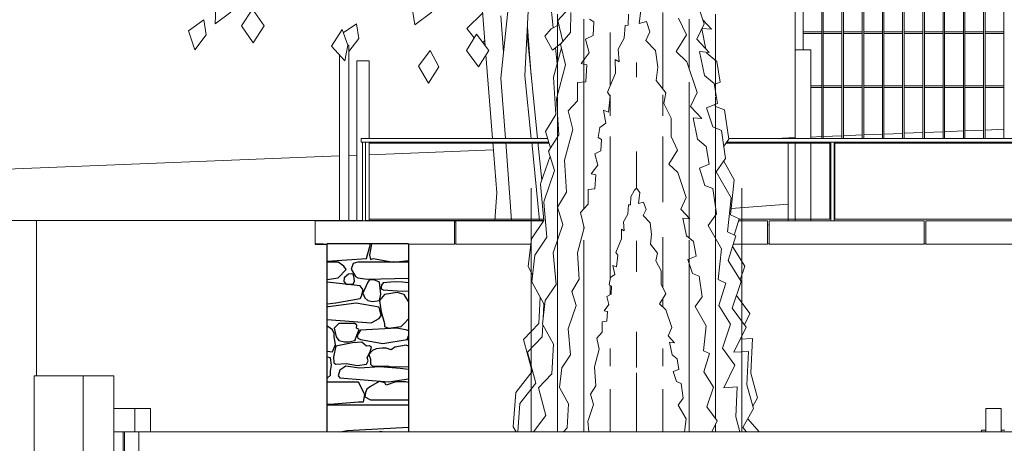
# Model space of a CAD drawing. Extents: x 169645 to 508157, y -5167 to 165945.
# Tile 58 of 130: x 173740 to 180090, y 148237 to 150967. Entities that reach past the tile are written whole.
import ezdxf

# ---------------------------------------------------------------- set-up
doc = ezdxf.new("R2010")
doc.units = 0
doc.header["$MEASUREMENT"] = 0
for name, color, linetype in [('Brise Soleil', 7, 'Continuous'), ('Environnement', 7, 'Continuous'), ('Gardes corps', 7, 'Continuous'), ('Maillage', 7, 'Continuous'), ('Murs  Pierre', 7, 'Continuous'), ('Murs Périphériques', 7, 'Continuous'), ('Plomberie Sanitaire', 7, 'Continuous'), ('Poteaux', 7, 'Continuous'), ('Toiture Terrasse', 7, 'Continuous'), ('Végétation', 7, 'Continuous')]:
    doc.layers.add(name, color=color, linetype=linetype)

msp = doc.modelspace()

# ---------------------------------------------------------------- linework, layer by layer
at = {"layer": 'Brise Soleil', "linetype": 'Continuous', "lineweight": 20}
for p, q in [((174348.4, 148462.3), (174483.1, 148462.3)), ((174483.1, 148462.3), (174483.1, 148312.3)), ((174583, 148462.3), (174483.1, 148462.3)), ((174583, 148462.3), (174583, 148312.3)), ((179969.5, 148462.3), (180069.5, 148462.3)), ((179969.5, 148312.3), (179969.5, 148462.3)), ((180069.5, 148312.3), (180069.5, 148462.3)), ((174483.1, 148312.3), (174348.4, 148312.3)), ((174407.6, 148162.3), (174407.6, 148312.3)), ((174415.7, 148162.3), (174415.7, 148312.3)), ((174483.3, 148312.3), (174483.1, 148312.3)), ((174483.3, 148312.3), (174507.8, 148312.3)), ((174507.8, 148312.3), (179969.5, 148312.3)), ((174507.8, 148162.3), (174507.8, 148312.3)), ((179969.5, 148312.3), (180069.5, 148312.3)), ((180069.5, 148312.3), (181565, 148312.3))]:
    msp.add_line(p, q, dxfattribs=at)
at = {"layer": 'Environnement', "linetype": 'Continuous', "lineweight": 20}
for p, q in [((175856, 150802.4), (175861.8, 150802.4)), ((175861.8, 149672.4), (175861.8, 150802.4)), ((175801.8, 149672.4), (175801.8, 150739.3)), ((178741.7, 150772.4), (178841.7, 150772.4)), ((178741.7, 150202.4), (178741.7, 150772.4)), ((178841.7, 150202.4), (178841.7, 150772.4)), ((175950.5, 150177.3), (175970.5, 150177.3)), ((175950.5, 150172.4), (175950.5, 150177.3)), ((175950.5, 149682.4), (175950.5, 150172.4)), ((175970.5, 150172.4), (175970.5, 150177.3)), ((175970.5, 149682.4), (175970.5, 150172.4)), ((178741.7, 149671.1), (178741.7, 150177.4)), ((178841.7, 149671.1), (178841.7, 150177.4)), ((178972, 150177.3), (178992, 150177.3)), ((178972, 149671.1), (178972, 150177.3)), ((178992, 149671.1), (178992, 150177.3)), ((175950.5, 149671.1), (175950.5, 149682.4)), ((175970.5, 149671.1), (175970.5, 149682.4))]:
    msp.add_line(p, q, dxfattribs=at)
at = {"layer": 'Gardes corps', "linetype": 'Continuous', "lineweight": 20}
for p, q in [((175993.7, 150172.4), (177154, 150172.4)), ((178965.1, 150172.4), (178294.2, 150172.4)), ((178965.1, 149682.4), (178965.1, 150172.4)), ((180518.6, 150172.4), (178997.2, 150172.4)), ((178997.2, 150172.4), (178997.2, 149682.4)), ((177119.5, 149682.4), (175993.7, 149682.4)), ((178380.5, 149682.4), (178965.1, 149682.4)), ((178997.2, 149682.4), (180518.6, 149682.4))]:
    msp.add_line(p, q, dxfattribs=at)
at = {"layer": 'Maillage', "linetype": 'Continuous', "lineweight": 20}
for p, q in [((179173.1, 150224.6), (179052.7, 150219.7)), ((179303.6, 150229.8), (179183.1, 150225)), ((179434, 150235), (179313.6, 150230.2)), ((179564.5, 150240.2), (179444, 150235.4)), ((179694.9, 150245.4), (179574.5, 150240.6)), ((179825.4, 150250.6), (179704.9, 150245.8)), ((179955.8, 150255.9), (179835.4, 150251)), ((180086.3, 150261.1), (179965.8, 150256.3)), ((178741.7, 150207.3), (178618.3, 150202.4)), ((178912.2, 150214.1), (178841.7, 150211.3)), ((179042.7, 150219.3), (178922.2, 150214.5)), ((175913.7, 150094.2), (175861.8, 150092.2)), ((176795.1, 150129.5), (175993.7, 150097.4)), ((175801.8, 150089.8), (172865.9, 149972.4)), ((178696.1, 149778.7), (178328.9, 149750.6)), ((178563.6, 149643.9), (178573.6, 149644.4))]:
    msp.add_line(p, q, dxfattribs=at)
at = {"layer": 'Murs  Pierre'}
for p, q in [((176247.2, 149522.4), (175723.6, 149522.4)), ((175723.6, 148312.3), (175723.6, 149522.4)), ((175999.5, 149513.9), (175995.2, 149522.4)), ((176008.1, 149522.4), (175995.7, 149449.3)), ((176247.2, 149522.4), (176247.2, 148312.3)), ((175977.2, 149428.2), (175999.5, 149513.9)), ((175723.6, 149411.1), (175977.2, 149428.2)), ((175794.2, 149403.8), (175723.6, 149403.8)), ((175830.2, 149378.6), (175794.2, 149403.8)), ((175891.1, 149397.1), (175878.4, 149359.2)), ((175921, 149403.8), (175891.1, 149397.1)), ((176247.2, 149403.8), (175921, 149403.8)), ((175995.7, 149449.3), (176002.9, 149421.8)), ((176002.9, 149421.8), (176018.7, 149428.2)), ((176018.7, 149428.2), (176151.2, 149405.8)), ((176151.2, 149405.8), (176247.2, 149416.1)), ((175794.2, 149304.7), (175845.1, 149358.4)), ((175845.1, 149358.4), (175830.2, 149378.6)), ((175878.4, 149359.2), (175904.8, 149313.3)), ((175723.6, 149292.5), (175794.2, 149304.7)), ((175935.6, 149252.7), (175723.6, 149275.7)), ((175833.8, 149304.7), (175830.1, 149280.1)), ((175830.1, 149280.1), (175844.8, 149263.9)), ((175859.8, 149327.3), (175833.8, 149304.7)), ((175878.3, 149328.9), (175859.8, 149327.3)), ((175891.5, 149327.3), (175878.3, 149328.9)), ((175897.3, 149302.2), (175891.5, 149327.3)), ((175891.5, 149261.9), (175898.5, 149282.6)), ((175898.5, 149282.6), (175897.3, 149302.2)), ((175904.8, 149313.3), (175921, 149302.8)), ((175921, 149302.8), (175980.1, 149295.6)), ((175985.1, 149276.4), (175953.6, 149205.8)), ((175980.1, 149295.6), (176247.2, 149301.1)), ((175994.7, 149288.1), (175985.1, 149276.4)), ((176024.8, 149291.7), (175994.7, 149288.1)), ((176046.1, 149281.6), (176024.8, 149291.7)), ((176059.7, 149276.4), (176046.1, 149281.6)), ((176069.9, 149198.5), (176059.7, 149276.4)), ((176083.7, 149270.6), (176072.6, 149256)), ((176131, 149276.8), (176083.7, 149270.6)), ((176168.5, 149277), (176131, 149276.8)), ((176209.4, 149276.7), (176168.5, 149277)), ((176247.2, 149272.4), (176209.4, 149276.7)), ((175844.8, 149263.9), (175859.8, 149261.9)), ((175859.8, 149261.9), (175891.5, 149261.9)), ((175954.9, 149225.8), (175935.6, 149252.7)), ((175945.6, 149185.8), (175954.9, 149225.8)), ((175953.6, 149205.8), (175965.3, 149175.2)), ((176072.2, 149242.1), (176070.4, 149232.2)), ((176070.4, 149232.2), (176083.7, 149227.3)), ((176072.6, 149256), (176072.2, 149242.1)), ((176083.7, 149227.3), (176206.7, 149218.3)), ((176174.8, 149209.1), (176093.3, 149197.2)), ((176219.4, 149197.2), (176174.8, 149209.1)), ((176206.7, 149218.3), (176246.1, 149219.9)), ((176246.1, 149219.9), (176247.2, 149220.3)), ((175723.6, 149137.1), (175778.7, 149141.7)), ((175778.7, 149141.7), (175935.6, 149170.8)), ((175935.6, 149170.8), (175945.6, 149185.8)), ((175965.3, 149175.2), (175985.1, 149156.9)), ((175985.1, 149156.9), (176014.4, 149150.5)), ((176014.4, 149150.5), (176059.7, 149156.9)), ((176059.7, 149156.9), (176069.9, 149198.5)), ((176093.3, 149197.2), (176059.7, 149156.9)), ((176059.7, 149156.9), (176070.8, 149084.4)), ((176247.2, 149151.6), (176219.4, 149197.2)), ((176237.4, 149165.4), (176247.2, 149154.6)), ((175730.7, 149117.3), (175723.6, 149117)), ((175910.5, 149140.4), (175730.7, 149117.3)), ((176057.7, 149114), (175910.5, 149140.4)), ((176072.2, 149060.7), (176057.7, 149114)), ((176070.8, 149084.4), (176093.3, 149008.4)), ((175723.6, 149035.4), (176006.7, 149014.3)), ((176006.7, 149014.3), (176057.7, 149041.4)), ((176057.7, 149041.4), (176072.2, 149060.7)), ((176219.4, 149008.4), (176247.2, 149039.9)), ((175727, 148989.3), (175723.6, 148989.3)), ((175758, 148969.5), (175727, 148989.3)), ((175767.5, 148946), (175758, 148969.5)), ((175798.3, 149009.1), (175769.1, 148979.1)), ((175769.1, 148979.1), (175780.8, 148923.6)), ((175900.6, 149009.1), (175798.3, 149009.1)), ((175914.5, 148999.4), (175900.6, 149009.1)), ((175900.6, 148900.8), (175929.4, 148969.7)), ((175911.3, 148980.2), (175914.5, 148999.4)), ((175929.4, 148969.7), (175911.3, 148980.2)), ((175938.2, 148966.2), (175917.1, 148931.6)), ((176171.3, 148978.8), (175938.2, 148966.2)), ((176093.3, 149008.4), (176092.7, 148989.6)), ((176092.7, 148989.6), (176119.2, 148979.4)), ((176119.2, 148979.4), (176199.6, 148990.5)), ((176238.5, 148966.2), (176171.3, 148978.8)), ((176199.6, 148990.5), (176219.4, 149008.4)), ((176247.2, 148961.8), (176238.5, 148966.2)), ((175769.1, 148924.4), (175767.5, 148946)), ((175777.1, 148874.8), (175769.1, 148924.4)), ((175780.8, 148923.6), (175798.3, 148900.8)), ((175798.3, 148900.8), (175834, 148892.1)), ((175834, 148892.1), (175861.8, 148890.4)), ((175861.8, 148890.4), (175900.6, 148900.8)), ((175947.2, 148888.9), (175885.9, 148885.3)), ((175917.1, 148931.6), (175920.5, 148915.8)), ((175920.5, 148915.8), (175938.2, 148905.5)), ((175938.2, 148905.5), (176082.6, 148881.6)), ((175977.2, 148863.2), (175947.2, 148888.9)), ((176082.6, 148881.6), (176238.5, 148905.5)), ((176238.5, 148905.5), (176247.2, 148930.6)), ((176247.2, 148921.3), (176243.7, 148912.1)), ((176243.7, 148912.1), (176247.2, 148897.6)), ((175723.6, 148830.2), (175758, 148826.2)), ((175758, 148826.2), (175777.1, 148874.8)), ((175779.8, 148863.2), (175763.9, 148794.7)), ((175885.9, 148885.3), (175779.8, 148863.2)), ((175996.6, 148865.2), (175977.2, 148863.2)), ((175981.7, 148789.9), (175999.8, 148826.5)), ((176014.8, 148834.8), (175992.3, 148810.3)), ((176008.9, 148856.3), (175996.6, 148865.2)), ((175999.8, 148826.5), (176008.9, 148856.3)), ((176039.3, 148847), (176014.8, 148834.8)), ((176078.6, 148850), (176039.3, 148847)), ((176104.2, 148850.9), (176078.6, 148850)), ((176135.5, 148839.7), (176104.2, 148850.9)), ((176159.6, 148857.7), (176135.5, 148839.7)), ((176231.8, 148869.2), (176159.6, 148857.7)), ((176247.2, 148864.1), (176231.8, 148869.2)), ((175745.5, 148788), (175723.6, 148793.4)), ((175750.2, 148740.1), (175745.5, 148788)), ((175763.9, 148794.7), (175765.6, 148756.7)), ((175977.2, 148748.4), (175987.9, 148767.9)), ((175987.9, 148767.9), (175981.7, 148789.9)), ((175992.3, 148810.3), (176002.9, 148780.1)), ((176002.9, 148780.1), (176001.5, 148747.5)), ((175743.6, 148677.1), (175745.5, 148701.5)), ((175745.5, 148701.5), (175750.2, 148740.1)), ((175765.6, 148756.7), (175779.8, 148748.4)), ((175779.8, 148748.4), (175846.3, 148750.7)), ((175804.9, 148708.7), (175794.2, 148671.1)), ((175843.9, 148735.4), (175804.9, 148708.7)), ((175930.8, 148722.3), (175843.9, 148735.4)), ((175846.3, 148750.7), (175918.4, 148738)), ((175918.4, 148738), (175977.2, 148748.4)), ((176063.2, 148729.6), (175930.8, 148722.3)), ((176001.5, 148747.5), (176014.8, 148734.5)), ((176014.8, 148734.5), (176110.9, 148737.5)), ((176194.4, 148719.7), (176063.2, 148729.6)), ((176110.9, 148737.5), (176140.7, 148729.3)), ((176140.7, 148729.3), (176247.2, 148732.1)), ((176247.2, 148713.8), (176194.4, 148719.7)), ((175723.6, 148657.4), (175743.6, 148677.1)), ((175794.2, 148671.1), (175804.9, 148659.9)), ((175804.9, 148659.9), (176119.7, 148634.1)), ((176058.5, 148634.7), (176003.6, 148603.8)), ((176094.5, 148627.9), (176058.5, 148634.7)), ((176166.7, 148633.6), (176103.7, 148612.1)), ((176119.7, 148634.1), (176247.2, 148653.3)), ((176230.8, 148633.3), (176166.7, 148633.6)), ((176247.2, 148629.8), (176230.8, 148633.3)), ((175925, 148632.2), (175723.6, 148632.2)), ((175965.1, 148552.8), (175925, 148632.2)), ((175979.2, 148587.2), (175970.9, 148565.4)), ((176003.6, 148603.8), (175979.2, 148587.2)), ((176103.7, 148612.1), (176094.5, 148627.9)), ((175956.8, 148504.2), (175965.1, 148552.8)), ((175970.9, 148565.4), (175965.7, 148536.5)), ((175965.7, 148536.5), (176003.6, 148517.3)), ((176003.6, 148517.3), (176247.2, 148517.3)), ((175723.6, 148490), (175742.4, 148488.7)), ((176247.2, 148483.7), (175723.6, 148483.7)), ((175742.4, 148488.7), (175925, 148504.1)), ((175925, 148504.1), (175956.8, 148504.2)), ((175809.6, 148312.3), (175851.3, 148320.8)), ((175851.3, 148320.8), (176247.2, 148341.4)), ((176068.9, 148313.4), (176060.3, 148312.3)), ((176078, 148312.3), (176068.9, 148313.4))]:
    msp.add_line(p, q, dxfattribs=at)
for p in [(175891.5, 149261.9), (175900.6, 148900.8)]:
    msp.add_point(p, dxfattribs=at)
at = {"layer": 'Murs Périphériques', "linetype": 'Continuous', "lineweight": 20}
for p, q in [((177144.8, 150202.4), (175943, 150202.4)), ((175943, 150177.4), (175943, 150202.4)), ((177152.4, 150177.4), (175943, 150177.4)), ((182037.8, 150177.4), (178297.8, 150177.4)), ((182037.8, 150202.4), (178311.9, 150202.4)), ((178696.1, 150177.4), (178696.1, 149671.1)), ((173847.8, 149672.4), (173648.1, 149672.4)), ((173847.8, 149672.4), (173847.8, 148672.4)), ((173847.8, 149672.4), (175723.6, 149672.4)), ((175723.6, 149672.4), (175913.7, 149672.4)), ((175723.6, 149672.4), (175723.6, 149671.1)), ((175993.7, 149672.4), (177119.4, 149672.4)), ((176543.6, 149522.4), (176553.6, 149522.4)), ((178563.6, 149522.4), (178573.6, 149522.4)), ((179573.6, 149522.4), (179583.6, 149522.4)), ((173832.8, 145042), (173832.8, 148672.4)), ((173832.8, 148672.4), (174148.8, 148672.4)), ((174148.8, 148672.4), (174148.8, 144972.4)), ((174348.4, 148672.4), (174148.8, 148672.4)), ((174348.4, 148672.4), (174348.4, 146752.4))]:
    msp.add_line(p, q, dxfattribs=at)
at = {"layer": 'Plomberie Sanitaire', "linetype": 'Continuous', "lineweight": 20}
for p, q in [((178791.7, 151922.4), (178791.7, 150772.4)), ((179173.1, 150202.4), (179173.1, 151922.4)), ((179183.1, 151922.4), (179183.1, 150202.4)), ((179303.6, 150202.4), (179303.6, 151922.4)), ((179313.6, 151922.4), (179313.6, 150202.4)), ((179434, 150202.4), (179434, 151922.4)), ((179444, 151922.4), (179444, 150202.4)), ((179564.5, 150202.4), (179564.5, 151922.4)), ((179574.5, 151922.4), (179574.5, 150202.4)), ((179694.9, 150202.4), (179694.9, 151922.4)), ((179704.9, 151922.4), (179704.9, 150202.4)), ((179825.4, 150202.4), (179825.4, 151922.4)), ((179835.4, 151922.4), (179835.4, 150202.4)), ((180086.3, 150202.4), (180086.3, 151922.4)), ((179955.8, 150202.4), (179955.8, 151824.9)), ((179965.8, 151813.3), (179965.8, 150202.4)), ((178741.7, 150772.4), (178741.7, 151743.4)), ((178912.2, 150202.4), (178912.2, 151726.6)), ((178922.2, 151719.5), (178922.2, 150202.4)), ((179042.7, 150202.4), (179042.7, 151709.2)), ((179052.7, 151702.1), (179052.7, 150202.4)), ((178154.3, 150941.5), (178079, 151162.1)), ((177208.1, 151003.7), (177208.1, 150932.4)), ((177278.3, 151037.9), (177210.4, 150961.6)), ((177294.8, 151014.2), (177293.1, 150884)), ((177665.6, 151003.7), (177663.1, 150932.4)), ((177735.2, 150942.7), (177747.1, 151045)), ((177888.1, 151014.2), (177888.1, 150884)), ((178228.1, 151003.7), (178228.1, 150932.4)), ((177208.1, 150932.4), (177208.1, 150930.9)), ((177208.1, 150930.9), (177208.1, 150848.4)), ((177210.4, 150961.6), (177242.7, 150827.3)), ((177378.1, 150971.3), (177378.1, 150954)), ((177378.1, 150954), (177378.1, 150865.3)), ((177415.6, 150971.3), (177442.4, 150954)), ((177442.4, 150954), (177438.1, 150865.3)), ((177645.6, 150930.9), (177639.3, 150848.4)), ((177663.1, 150932.4), (177645.6, 150930.9)), ((177782.3, 150955.3), (177735.2, 150942.7)), ((177804.4, 150888.5), (177782.3, 150955.3)), ((178041.3, 150870.2), (177989.6, 150977.2)), ((178058.1, 150971.3), (178058.1, 150954)), ((178058.1, 150954), (178058.1, 150865.3)), ((178106, 150841.9), (178154.3, 150941.5)), ((178202.5, 150905.8), (178145.9, 150966.2)), ((178228.1, 150932.4), (178228.1, 150930.9)), ((178228.1, 150930.9), (178228.1, 150848.4)), ((177293.1, 150884), (177227.5, 150810.2)), ((177378.1, 150865.3), (177378.1, 150842.1)), ((177438.1, 150865.3), (177389.6, 150842.1)), ((177548.1, 150884), (177548.1, 150810.2)), ((177778.3, 150834), (177804.4, 150888.5)), ((177888.1, 150884), (177888.1, 150810.2)), ((177973.5, 150761.6), (178041.3, 150870.2)), ((178058.1, 150865.3), (178058.1, 150842.1)), ((178165.4, 150778.5), (178138.6, 150909.2)), ((178139.7, 150911.5), (178202.5, 150905.8)), ((178791.7, 150888.4), (178912.2, 150888.4)), ((178912.2, 150878.4), (178791.7, 150878.4)), ((178922.2, 150888.4), (179042.7, 150888.4)), ((179042.7, 150878.4), (178922.2, 150878.4)), ((179052.7, 150888.4), (179173.1, 150888.4)), ((179173.1, 150878.4), (179052.7, 150878.4)), ((179183.1, 150888.4), (179303.6, 150888.4)), ((179303.6, 150878.4), (179183.1, 150878.4)), ((179313.6, 150888.4), (179434, 150888.4)), ((179434, 150878.4), (179313.6, 150878.4)), ((179444, 150888.4), (179564.5, 150888.4)), ((179564.5, 150878.4), (179444, 150878.4)), ((179574.5, 150888.4), (179694.9, 150888.4)), ((179694.9, 150878.4), (179574.5, 150878.4)), ((179704.9, 150888.4), (179825.4, 150888.4)), ((179825.4, 150878.4), (179704.9, 150878.4)), ((179835.4, 150888.4), (179955.8, 150888.4)), ((179955.8, 150878.4), (179835.4, 150878.4)), ((179965.8, 150888.4), (180086.3, 150888.4)), ((180086.3, 150878.4), (179965.8, 150878.4)), ((177208.1, 150848.4), (177208.1, 150778)), ((177227.5, 150810.2), (177259.4, 150677.2)), ((177378.1, 150842.1), (177378.1, 150753)), ((177389.6, 150842.1), (177412.2, 150753)), ((177548.1, 150810.2), (177548.1, 150677.2)), ((177639.3, 150848.4), (177598.8, 150778)), ((177840.1, 150768.3), (177778.3, 150834)), ((177888.1, 150810.2), (177888.1, 150677.2)), ((178058.1, 150842.1), (178058.1, 150753)), ((178186.2, 150756.3), (178106, 150841.9)), ((178228.1, 150848.4), (178228.1, 150778)), ((177233.4, 150785.7), (177183.4, 150596.6)), ((177208.1, 150778), (177208.1, 150712)), ((177412.2, 150753), (177360.1, 150684.4)), ((177378.1, 150753), (177378.1, 150684.4)), ((177598.8, 150778), (177605.6, 150695.9)), ((177854.4, 150661.9), (177840.1, 150768.3)), ((178042.2, 150695.3), (177973.5, 150761.6)), ((178058.1, 150753), (178058.1, 150684.4)), ((178155.5, 150608), (178124, 150761.9)), ((178124, 150761.9), (178186.2, 150756.3)), ((178170.7, 150752.4), (178169.6, 150757.8)), ((178236.1, 150698.6), (178170.7, 150752.4)), ((178228.1, 150778), (178228.1, 150712)), ((175913.7, 150702.4), (175913.7, 149672.4)), ((175993.7, 150702.4), (175913.7, 150702.4)), ((175993.7, 150702.4), (175993.7, 150202.4)), ((177259.4, 150677.2), (177201.4, 150457.5)), ((177208.1, 150712), (177208.1, 150623.2)), ((177360.1, 150684.4), (177397, 150676.1)), ((177378.1, 150684.4), (177378.1, 150676.1)), ((177378.1, 150676.1), (177378.1, 150566.8)), ((177397, 150676.1), (177390.5, 150566.8)), ((177548.1, 150677.2), (177548.1, 150543.2)), ((177605.6, 150695.9), (177580.8, 150712)), ((177580.8, 150712), (177582.6, 150623.2)), ((177718.1, 150690.9), (177718.1, 150596.6)), ((177888.1, 150677.2), (177888.1, 150520.5)), ((178109.8, 150497.2), (178042.2, 150695.3)), ((178058.1, 150684.4), (178058.1, 150676.1)), ((178058.1, 150676.1), (178058.1, 150648.6)), ((178228.1, 150712), (178228.1, 150623.2)), ((178257.7, 150565.5), (178236.1, 150698.6)), ((177208.1, 150623.2), (177208.1, 150500.6)), ((177582.6, 150623.2), (177529.8, 150500.6)), ((177844.5, 150575.9), (177854.4, 150661.9)), ((178218.7, 150556.1), (178155.5, 150608)), ((178228.1, 150623.2), (178228.1, 150500.6)), ((177183.4, 150596.6), (177198.6, 150357.3)), ((177338, 150562.5), (177336.5, 150445.5)), ((177390.5, 150566.8), (177338, 150562.5)), ((177378.1, 150566.8), (177378.1, 150562.5)), ((177378.1, 150562.5), (177378.1, 150445.5)), ((177907.5, 150495.8), (177844.5, 150575.9)), ((178058.1, 150565.8), (178058.1, 150562.5)), ((178058.1, 150562.5), (178058.1, 150445.5)), ((178239.6, 150427.4), (178218.7, 150556.1)), ((178219.6, 150550.6), (178257.7, 150565.5)), ((178841.7, 150540.4), (178912.2, 150540.4)), ((178922.2, 150540.4), (179042.7, 150540.4)), ((179052.7, 150540.4), (179173.1, 150540.4)), ((179183.1, 150540.4), (179303.6, 150540.4)), ((179313.6, 150540.4), (179434, 150540.4)), ((179444, 150540.4), (179564.5, 150540.4)), ((179574.5, 150540.4), (179694.9, 150540.4)), ((179704.9, 150540.4), (179825.4, 150540.4)), ((179835.4, 150540.4), (179955.8, 150540.4)), ((179965.8, 150540.4), (180086.3, 150540.4)), ((177208.1, 150500.6), (177208.1, 150476.4)), ((177529.8, 150500.6), (177549, 150475.5)), ((177549, 150475.5), (177536.6, 150371.4)), ((177548.1, 150483.8), (177548.1, 150457.5)), ((177888.1, 150483.8), (177888.1, 150457.5)), ((177894.2, 150426.5), (177907.5, 150495.8)), ((178066.4, 150407.8), (178109.8, 150497.2)), ((178228.1, 150500.6), (178228.1, 150476.4)), ((178912.2, 150530.4), (178841.7, 150530.4)), ((179042.7, 150530.4), (178922.2, 150530.4)), ((179173.1, 150530.4), (179052.7, 150530.4)), ((179303.6, 150530.4), (179183.1, 150530.4)), ((179434, 150530.4), (179313.6, 150530.4)), ((179564.5, 150530.4), (179444, 150530.4)), ((179694.9, 150530.4), (179574.5, 150530.4)), ((179825.4, 150530.4), (179704.9, 150530.4)), ((179955.8, 150530.4), (179835.4, 150530.4)), ((180086.3, 150530.4), (179965.8, 150530.4)), ((177201.4, 150457.5), (177216.1, 150226.2)), ((177208.1, 150470.2), (177208.1, 150384.2)), ((177336.5, 150445.5), (177277.6, 150379.3)), ((177378.1, 150445.5), (177378.1, 150379.3)), ((177548.1, 150457.5), (177548.1, 150348.6)), ((177888.1, 150457.5), (177888.1, 150348.6)), ((177941.9, 150333.2), (177894.2, 150426.5)), ((178058.1, 150445.5), (178058.1, 150379.3)), ((178169, 150400), (178239.6, 150427.4)), ((178226.6, 150409), (178222.8, 150420.9)), ((178228.1, 150470.2), (178228.1, 150384.2)), ((177198.6, 150357.3), (177130.9, 150247.8)), ((177208.1, 150384.2), (177208.1, 150301.2)), ((177277.6, 150379.3), (177306.2, 150259.9)), ((177378.1, 150379.3), (177378.1, 150259.9)), ((177536.6, 150371.4), (177504.8, 150384.2)), ((177504.8, 150384.2), (177520.6, 150301.2)), ((178058.1, 150379.3), (178058.1, 150259.9)), ((178138.4, 150330.9), (178066.4, 150407.8)), ((178209.5, 150276.2), (178169, 150400)), ((178285.1, 150386.2), (178226.6, 150409)), ((178228.1, 150384.2), (178228.1, 150301.2)), ((178312.5, 150198.1), (178285.1, 150386.2)), ((177208.1, 150301.2), (177208.1, 150272.8)), ((177520.6, 150301.2), (177482.1, 150272.8)), ((177940.5, 150213.7), (177941.9, 150333.2)), ((178110.9, 150197.8), (178082.6, 150336)), ((178082.6, 150336), (178138.4, 150330.9)), ((178228.1, 150301.2), (178228.1, 150272.8)), ((177130.9, 150247.8), (177163.5, 150141.2)), ((177216.1, 150226.2), (177150.6, 150120.4)), ((177208.1, 150272.8), (177208.1, 150208.8)), ((177306.2, 150259.9), (177254.1, 150062.6)), ((177378.1, 150259.9), (177378.1, 150062.6)), ((177482.1, 150272.8), (177470.3, 150208.8)), ((178058.1, 150259.9), (178058.1, 150062.6)), ((178266, 150254.2), (178209.5, 150276.2)), ((178228.1, 150272.8), (178228.1, 150208.8)), ((178292.5, 150072.4), (178266, 150254.2)), ((175993.7, 150177.4), (175993.7, 149672.4)), ((177208.1, 150208.8), (177208.1, 150194.7)), ((177208.1, 150194.7), (177208.1, 150122)), ((177470.3, 150208.8), (177492.3, 150194.7)), ((177492.3, 150194.7), (177488.7, 150122)), ((177548.1, 150213.6), (177548.1, 150120.4)), ((177888.1, 150213.6), (177888.1, 150120.4)), ((177982.8, 150126), (177940.5, 150213.7)), ((178167.6, 150151.1), (178110.9, 150197.8)), ((178228.1, 150208.8), (178228.1, 150194.7)), ((178228.1, 150194.7), (178228.1, 150122)), ((178280.7, 150153.4), (178312.5, 150198.1)), ((177150.6, 150120.4), (177188.8, 149995.9)), ((177208.1, 150122), (177208.1, 150103)), ((177208.1, 150103), (177208.1, 150030)), ((177488.7, 150122), (177449, 150103)), ((177449, 150103), (177467.5, 150030)), ((177548.1, 150120.4), (177548.1, 149995.9)), ((177718.1, 150118.9), (177718.1, 149915.6)), ((177888.1, 150120.4), (177888.1, 149995.9)), ((177927.3, 150037.1), (177982.8, 150126)), ((178186.3, 150035.6), (178167.6, 150151.1)), ((178228.1, 150122), (178228.1, 150103)), ((178228.1, 150103), (178228.1, 150030)), ((177160.2, 150088.9), (177101.8, 149915.6)), ((177208.1, 150030), (177208.1, 149973.8)), ((177254.1, 150062.6), (177267.3, 149854.9)), ((177378.1, 150062.6), (177378.1, 149854.9)), ((177467.5, 150030), (177424.8, 149973.8)), ((177983.6, 149982.8), (177927.3, 150037.1)), ((178058.1, 150062.6), (178058.1, 149854.9)), ((178123, 150010.9), (178186.3, 150035.6)), ((178228.1, 150030), (178228.1, 149973.8)), ((178232.1, 149987.5), (178292.5, 150072.4)), ((178348.5, 149936.3), (178280.8, 150055.9)), ((177188.8, 149995.9), (177122.5, 149799.4)), ((177208.1, 149973.8), (177208.1, 149967.1)), ((177208.1, 149967.1), (177208.1, 149877.5)), ((177424.8, 149973.8), (177455.1, 149967.1)), ((177455.1, 149967.1), (177449.8, 149877.5)), ((177548.1, 149995.9), (177548.1, 149799.4)), ((177888.1, 149995.9), (177888.1, 149799.4)), ((178039, 149820.5), (177983.6, 149982.8)), ((178159.4, 149899.8), (178123, 150010.9)), ((178228.1, 149973.8), (178228.1, 149967.1)), ((178228.1, 149967.1), (178228.1, 149877.5)), ((178327.3, 149819.4), (178232.1, 149987.5)), ((177101.8, 149915.6), (177099, 149907.6)), ((177099, 149907.6), (177120.3, 149673.6)), ((177718.1, 149915.6), (177718.1, 149907.6)), ((177718.1, 149907.6), (177718.1, 149881.5)), ((178324.5, 149708.9), (178348.5, 149936.3)), ((177038.1, 149881.5), (177038.1, 149869.2)), ((177038.1, 149869.2), (177038.1, 149825.3)), ((177208.1, 149877.5), (177208.1, 149874)), ((177208.1, 149874), (177208.1, 149778.2)), ((177267.3, 149854.9), (177208.5, 149759.9)), ((177378.1, 149854.9), (177378.1, 149759.9)), ((177406.7, 149874), (177405.5, 149778.2)), ((177449.8, 149877.5), (177406.7, 149874)), ((177705.2, 149869.2), (177680.7, 149825.3)), ((177718.1, 149881.5), (177705.2, 149869.2)), ((177738.7, 149854.7), (177718.1, 149881.5)), ((177730.3, 149781.8), (177738.7, 149854.7)), ((178058.1, 149854.9), (178058.1, 149759.9)), ((178210.1, 149880), (178159.4, 149899.8)), ((178233.9, 149716.8), (178210.1, 149880)), ((178228.1, 149877.5), (178228.1, 149874)), ((178228.1, 149874), (178228.1, 149778.2)), ((178398.1, 149881.5), (178398.1, 149869.2)), ((178398.1, 149869.2), (178398.1, 149825.3)), ((177038.1, 149825.3), (177038.1, 149774.6)), ((177122.5, 149799.4), (177119.8, 149791.7)), ((177119.8, 149791.7), (177140.4, 149565.5)), ((177208.1, 149778.2), (177208.1, 149723.9)), ((177405.5, 149778.2), (177357.3, 149723.9)), ((177548.1, 149799.4), (177548.1, 149791.7)), ((177548.1, 149791.7), (177548.1, 149565.5)), ((177680.7, 149825.3), (177678.9, 149774.6)), ((177763.8, 149790.9), (177730.3, 149781.8)), ((177779.6, 149743.2), (177763.8, 149790.9)), ((177888.1, 149799.4), (177888.1, 149791.7)), ((178003.4, 149747.3), (178039, 149820.5)), ((178228.1, 149778.2), (178228.1, 149756.4)), ((178304.1, 149599.7), (178327.3, 149819.4)), ((178398.1, 149825.3), (178398.1, 149774.6)), ((177038.1, 149774.6), (177038.1, 149773.4)), ((177038.1, 149773.4), (177038.1, 149714.8)), ((177038.1, 149714.8), (177038.1, 149664.6)), ((177208.1, 149723.9), (177208.1, 149626.1)), ((177208.5, 149759.9), (177242.8, 149648.1)), ((177357.3, 149723.9), (177380.7, 149626.1)), ((177378.1, 149759.9), (177378.1, 149747.4)), ((177662, 149714.8), (177633.2, 149664.6)), ((177666.5, 149773.4), (177662, 149714.8)), ((177678.9, 149774.6), (177666.5, 149773.4)), ((177760.9, 149704.5), (177779.6, 149743.2)), ((178062.4, 149684.3), (178003.4, 149747.3)), ((178058.1, 149759.9), (178058.1, 149688.9)), ((178179.6, 149640.6), (178233.9, 149716.8)), ((178228.1, 149747.6), (178228.1, 149723.9)), ((178228.1, 149723.9), (178228.1, 149626.1)), ((178398.1, 149774.6), (178398.1, 149773.4)), ((178398.1, 149773.4), (178398.1, 149714.8)), ((178398.1, 149714.8), (178398.1, 149664.6)), ((175950.5, 149672.4), (175913.7, 149672.4)), ((175993.7, 149672.4), (175970.5, 149672.4)), ((177038.1, 149664.6), (177038.1, 149617.6)), ((177120.3, 149673.6), (177039.8, 149555)), ((177633.2, 149664.6), (177638, 149606.2)), ((177805, 149657.7), (177760.9, 149704.5)), ((177815.2, 149582), (177805, 149657.7)), ((178039.8, 149575.2), (178016.7, 149688.4)), ((178016.7, 149688.4), (178062.4, 149684.3)), ((178058.1, 149684.7), (178058.1, 149648.1)), ((178380.9, 149683.5), (178324.5, 149708.9)), ((178348.5, 149579.7), (178380.9, 149683.5)), ((178398.1, 149664.6), (178398.1, 149617.6)), ((177038.1, 149617.6), (177038.1, 149554.4)), ((177242.8, 149648.1), (177183.3, 149471.7)), ((177208.1, 149626.1), (177208.1, 149464.5)), ((177380.7, 149626.1), (177338, 149464.5)), ((177378.1, 149637.1), (177378.1, 149616.2)), ((177638, 149606.2), (177620.4, 149617.6)), ((177620.4, 149617.6), (177621.6, 149554.4)), ((178058.1, 149648.1), (178058.1, 149560.2)), ((178265.1, 149489.6), (178179.6, 149640.6)), ((178228.1, 149626.1), (178228.1, 149464.5)), ((178358.6, 149575.1), (178304.1, 149599.7)), ((178398.1, 149617.6), (178398.1, 149554.4)), ((177039.8, 149555), (177019.2, 149376.8)), ((177038.1, 149554.4), (177038.1, 149467.1)), ((177140.4, 149565.5), (177062.6, 149450.9)), ((177378.1, 149545.9), (177378.1, 149471.7)), ((177548.1, 149565.5), (177548.1, 149450.9)), ((177621.6, 149554.4), (177584, 149467.1)), ((177718.1, 149542.3), (177718.1, 149376.8)), ((177808.1, 149520.7), (177815.2, 149582)), ((177888.1, 149565.5), (177888.1, 149450.9)), ((178086.3, 149537), (178039.8, 149575.2)), ((178058.1, 149545.9), (178058.1, 149471.7)), ((178101.7, 149442.4), (178086.3, 149537)), ((178308.6, 149415), (178358.6, 149575.1)), ((178398.1, 149554.4), (178398.1, 149467.1)), ((177038.1, 149467.1), (177038.1, 149449.3)), ((177183.3, 149471.7), (177180.9, 149464.7)), ((177180.9, 149464.7), (177199.3, 149261.6)), ((177208.1, 149464.5), (177208.1, 149294.4)), ((177338, 149464.5), (177348.9, 149294.4)), ((177378.1, 149471.7), (177378.1, 149464.7)), ((177378.1, 149464.7), (177378.1, 149261.6)), ((177584, 149467.1), (177597.7, 149449.3)), ((177853, 149463.7), (177808.1, 149520.7)), ((177843.4, 149414.4), (177853, 149463.7)), ((178058.1, 149471.7), (178058.1, 149464.7)), ((178058.1, 149464.7), (178058.1, 149261.6)), ((178228.1, 149464.5), (178228.1, 149294.4)), ((178244.3, 149292.3), (178265.1, 149489.6)), ((178416.9, 149378.4), (178336.9, 149505.5)), ((178398.1, 149467.1), (178398.1, 149449.3)), ((177038.1, 149449.3), (177038.1, 149384.2)), ((177062.6, 149450.9), (177042.7, 149278.7)), ((177548.1, 149450.9), (177548.1, 149294.1)), ((177597.7, 149449.3), (177588.9, 149375.2)), ((177877.5, 149347.9), (177843.4, 149414.4)), ((177888.1, 149450.9), (177888.1, 149278.7)), ((178049.8, 149422.2), (178101.7, 149442.4)), ((178079.6, 149331.2), (178049.8, 149422.2)), ((178393.4, 149280.3), (178308.6, 149415)), ((178398.1, 149449.3), (178398.1, 149384.2)), ((177019.2, 149376.8), (177047.9, 149324.1)), ((177038.1, 149384.2), (177038.1, 149325.2)), ((177588.9, 149375.2), (177566.2, 149384.2)), ((177566.2, 149384.2), (177577.5, 149325.2)), ((177718.1, 149376.8), (177718.1, 149341.7)), ((177876.4, 149262.9), (177877.5, 149347.9)), ((178387.3, 149289.9), (178416.9, 149378.4)), ((178398.1, 149384.2), (178398.1, 149325.2)), ((177038.1, 149325.2), (177038.1, 149304.9)), ((177038.1, 149304.9), (177038.1, 149259.4)), ((177042.7, 149278.7), (177121, 149135.2)), ((177208.1, 149294.4), (177208.1, 149216.6)), ((177348.9, 149294.4), (177300.7, 149216.6)), ((177550.1, 149304.9), (177541.7, 149259.4)), ((177577.5, 149325.2), (177550.1, 149304.9)), ((177888.1, 149278.7), (177888.1, 149238.7)), ((178121.1, 149314.9), (178079.6, 149331.2)), ((178140.6, 149181.2), (178121.1, 149314.9)), ((178228.1, 149294.4), (178228.1, 149216.6)), ((178293.2, 149270.3), (178244.3, 149292.3)), ((178248.3, 149126.5), (178293.2, 149270.3)), ((178335.6, 149107.2), (178393.4, 149280.3)), ((178398.1, 149325.2), (178398.1, 149304.9)), ((178398.1, 149304.9), (178398.1, 149259.4)), ((177038.1, 149259.4), (177038.1, 149249.3)), ((177038.1, 149249.3), (177038.1, 149197.6)), ((177199.3, 149261.6), (177129.5, 149158.7)), ((177208.1, 149216.6), (177208.1, 149125)), ((177300.7, 149216.6), (177328.8, 149125)), ((177378.1, 149261.6), (177378.1, 149158.7)), ((177541.7, 149259.4), (177557.3, 149249.3)), ((177548.1, 149255.3), (177548.1, 149194.4)), ((177557.3, 149249.3), (177554.8, 149197.6)), ((177906.6, 149200.4), (177876.4, 149262.9)), ((178058.1, 149261.6), (178058.1, 149158.7)), ((178228.1, 149216.6), (178228.1, 149125)), ((178398.1, 149259.4), (178398.1, 149249.3)), ((178398.1, 149249.3), (178398.1, 149197.6)), ((177038.1, 149197.6), (177038.1, 149184.1)), ((177038.1, 149184.1), (177038.1, 149132.1)), ((177097.5, 149178.2), (177088.5, 149009.2)), ((177129.5, 149158.7), (177111.6, 149004.1)), ((177378.1, 149158.7), (177378.1, 149004.1)), ((177554.8, 149197.6), (177526.5, 149184.1)), ((177526.5, 149184.1), (177539.7, 149132.1)), ((177867, 149137.1), (177906.6, 149200.4)), ((177888.1, 149170.9), (177888.1, 149135.2)), ((178058.1, 149158.7), (178058.1, 149004.1)), ((178096.1, 149118.8), (178140.6, 149181.2)), ((178449.3, 149074.5), (178363.5, 149190.7)), ((178398.1, 149197.6), (178398.1, 149184.1)), ((178398.1, 149184.1), (178398.1, 149132.1)), ((177038.1, 149132.1), (177038.1, 149092.1)), ((177038.1, 149092.1), (177038.1, 149087.3)), ((177038.1, 149087.3), (177038.1, 149023.5)), ((177121, 149135.2), (177116, 149042.1)), ((177208.1, 149125), (177208.1, 148980.5)), ((177328.8, 149125), (177280, 148980.5)), ((177539.7, 149132.1), (177509.3, 149092.1)), ((177509.3, 149092.1), (177530.9, 149087.3)), ((177530.9, 149087.3), (177527.1, 149023.5)), ((177907.1, 149098.4), (177867, 149137.1)), ((177888.1, 149135.2), (177888.1, 149116.8)), ((177946.5, 148982.9), (177907.1, 149098.4)), ((178166.2, 148995.2), (178096.1, 149118.8)), ((178228.1, 149125), (178228.1, 148980.5)), ((178324.5, 149005.5), (178248.3, 149126.5)), ((178424.7, 148986.6), (178335.6, 149107.2)), ((178398.1, 149132.1), (178398.1, 149092.1)), ((178398.1, 149092.1), (178398.1, 149087.3)), ((178398.1, 149087.3), (178398.1, 149023.5)), ((177038.1, 149023.5), (177038.1, 149021)), ((177038.1, 149021), (177038.1, 148952.8)), ((177496.4, 149021), (177495.6, 148952.8)), ((177527.1, 149023.5), (177496.4, 149021)), ((178398.1, 149023.5), (178398.1, 149021)), ((178398.1, 149021), (178398.1, 148952.8)), ((178413.5, 149001.8), (178449.3, 149074.5)), ((177088.5, 149009.2), (176990, 148906.3)), ((177038.1, 148952.8), (177038.1, 148914.2)), ((177113.8, 149000.2), (177109.7, 148923.5)), ((177111.6, 149004.1), (177181.9, 148875.2)), ((177208.1, 148980.5), (177208.1, 148974.8)), ((177208.1, 148974.8), (177208.1, 148808.4)), ((177280, 148980.5), (177278, 148974.8)), ((177278, 148974.8), (177293.2, 148808.4)), ((177378.1, 149004.1), (177378.1, 148875.2)), ((177495.6, 148952.8), (177461.2, 148914.2)), ((177718.1, 148956.8), (177718.1, 148906.3)), ((177921.2, 148930.8), (177946.5, 148982.9)), ((178058.1, 149004.1), (178058.1, 148875.2)), ((178149.1, 148833.6), (178166.2, 148995.2)), ((178228.1, 148980.5), (178228.1, 148974.8)), ((178228.1, 148974.8), (178228.1, 148808.4)), ((178272.6, 148850.1), (178324.5, 149005.5)), ((178344.6, 148824), (178424.7, 148986.6)), ((178398.1, 148952.8), (178398.1, 148914.2)), ((176990, 148906.3), (177045.1, 148700.8)), ((177109.7, 148923.5), (177014.5, 148824)), ((177038.1, 148914.2), (177038.1, 148844.6)), ((177461.2, 148914.2), (177477.9, 148844.6)), ((177718.1, 148906.3), (177718.1, 148726.1)), ((177963.2, 148885.9), (177921.2, 148930.8)), ((177947.2, 148808.3), (177930.7, 148888.9)), ((177930.7, 148888.9), (177963.2, 148885.9)), ((178465.2, 148912), (178385.7, 148907.4)), ((178398.1, 148914.2), (178398.1, 148844.6)), ((178454.9, 148689.7), (178465.2, 148912)), ((177014.5, 148824), (177067.7, 148625.4)), ((177038.1, 148844.6), (177038.1, 148729.5)), ((177181.9, 148875.2), (177171.8, 148685.1)), ((177378.1, 148875.2), (177378.1, 148685.1)), ((177477.9, 148844.6), (177447.5, 148729.5)), ((177548.1, 148848.9), (177548.1, 148824)), ((177548.1, 148824), (177548.1, 148735.1)), ((177888.1, 148848.9), (177888.1, 148824)), ((177888.1, 148824), (177888.1, 148735.1)), ((178058.1, 148875.2), (178058.1, 148685.1)), ((178189.2, 148815.5), (178149.1, 148833.6)), ((178352.6, 148741.8), (178272.6, 148850.1)), ((178440.1, 148829.6), (178344.6, 148824)), ((178398.1, 148844.6), (178398.1, 148729.5)), ((178430.1, 148614.7), (178440.1, 148829.6)), ((177208.1, 148808.4), (177208.1, 148724.1)), ((177293.2, 148808.4), (177236, 148724.1)), ((177980.2, 148781.1), (177947.2, 148808.3)), ((177991.2, 148713.8), (177980.2, 148781.1)), ((178152.4, 148697.7), (178189.2, 148815.5)), ((178228.1, 148808.4), (178228.1, 148724.1)), ((177045.1, 148700.8), (176940.1, 148564.4)), ((177038.1, 148729.5), (177038.1, 148608.4)), ((177208.1, 148724.1), (177208.1, 148597.5)), ((177236, 148724.1), (177221.3, 148597.5)), ((177447.5, 148729.5), (177455.2, 148608.4)), ((177954.2, 148699.4), (177991.2, 148713.8)), ((177975.5, 148634.6), (177954.2, 148699.4)), ((178214.8, 148598.6), (178152.4, 148697.7)), ((178228.1, 148724.1), (178228.1, 148597.5)), ((178280.7, 148595.8), (178352.6, 148741.8)), ((178398.1, 148729.5), (178398.1, 148608.4)), ((177171.8, 148685.1), (177086.3, 148595.8)), ((177378.1, 148685.1), (177378.1, 148595.8)), ((177718.1, 148691.9), (177718.1, 148564.4)), ((178005, 148623), (177975.5, 148634.6)), ((178058.1, 148685.1), (178058.1, 148595.8)), ((178498.9, 148530.7), (178454.9, 148689.7)), ((177067.7, 148625.4), (176966.3, 148493.7)), ((177038.1, 148608.4), (177038.1, 148553)), ((177086.3, 148595.8), (177134.1, 148417.5)), ((177208.1, 148597.5), (177208.1, 148491.9)), ((177221.3, 148597.5), (177278.9, 148491.9)), ((177378.1, 148595.8), (177378.1, 148417.5)), ((177455.2, 148608.4), (177420.9, 148553)), ((177548.1, 148587.2), (177548.1, 148493.7)), ((177888.1, 148587.2), (177888.1, 148493.7)), ((178018.9, 148527.8), (178005, 148623)), ((178058.1, 148595.8), (178058.1, 148417.5)), ((178172.3, 148471.3), (178214.8, 148598.6)), ((178228.1, 148597.5), (178228.1, 148491.9)), ((178366.4, 148600.8), (178280.7, 148595.8)), ((178357.5, 148407.9), (178366.4, 148600.8)), ((178398.1, 148608.4), (178398.1, 148553)), ((178472.7, 148461), (178430.1, 148614.7)), ((176940.1, 148564.4), (176922.8, 148343.5)), ((177038.1, 148553), (177038.1, 148487.8)), ((177420.9, 148553), (177440.9, 148487.8)), ((177718.1, 148564.4), (177718.1, 148343.5)), ((177987.2, 148483.4), (178018.9, 148527.8)), ((178398.1, 148553), (178398.1, 148487.8)), ((178468.3, 148476.7), (178498.9, 148530.7)), ((176966.3, 148493.7), (176952, 148312.3)), ((177038.1, 148487.8), (177038.1, 148384.9)), ((177208.1, 148491.9), (177208.1, 148336.2)), ((177278.9, 148491.9), (177270.6, 148336.2)), ((177440.9, 148487.8), (177406.2, 148384.9)), ((177548.1, 148493.7), (177548.1, 148312.3)), ((177888.1, 148493.7), (177888.1, 148312.3)), ((178037.1, 148395.4), (177987.2, 148483.4)), ((178237.8, 148382.6), (178172.3, 148471.3)), ((178228.1, 148491.9), (178228.1, 148395.8)), ((178398.1, 148487.8), (178398.1, 148384.9)), ((178403.1, 148338.3), (178472.7, 148461)), ((177038.1, 148384.9), (177038.1, 148380.9)), ((177038.1, 148380.9), (177038.1, 148312.3)), ((177134.1, 148417.5), (177053.1, 148312.3)), ((177378.1, 148417.5), (177378.1, 148312.3)), ((177406.2, 148384.9), (177404.8, 148380.9)), ((177404.8, 148380.9), (177411, 148312.3)), ((178028.3, 148312.3), (178037.1, 148395.4)), ((178058.1, 148417.5), (178058.1, 148312.3)), ((178203.2, 148312.3), (178237.8, 148382.6)), ((178383.9, 148312.3), (178357.5, 148407.9)), ((178398.1, 148384.9), (178398.1, 148380.9)), ((178398.1, 148380.9), (178398.1, 148312.3)), ((178508.3, 148312.3), (178435, 148394.6)), ((176922.8, 148343.5), (176940.9, 148312.3)), ((177208.1, 148336.2), (177208.1, 148312.3)), ((177270.6, 148336.2), (177247.7, 148312.3)), ((177718.1, 148343.5), (177718.1, 148312.3)), ((178228.1, 148362.9), (178228.1, 148336.2)), ((178228.1, 148336.2), (178228.1, 148312.3)), ((178426.2, 148312.3), (178403.1, 148338.3))]:
    msp.add_line(p, q, dxfattribs=at)
at = {"layer": 'Poteaux', "linetype": 'Continuous', "lineweight": 20}
for p, q in [((179941.5, 148322.4), (179946.7, 148322.4)), ((179941.5, 148312.3), (179941.5, 148322.4)), ((179946.7, 148322.4), (179961.4, 148322.4)), ((179961.4, 148322.4), (179969.5, 148322.4)), ((180069.5, 148322.4), (180082.7, 148322.4)), ((180082.7, 148322.4), (180092.8, 148322.4))]:
    msp.add_line(p, q, dxfattribs=at)
at = {"layer": 'Toiture Terrasse', "linetype": 'Continuous', "lineweight": 20}
for p, q in [((175646.1, 149671.1), (176543.6, 149671.1)), ((175646.1, 149521.1), (175646.1, 149671.1)), ((176543.6, 149521.1), (176543.6, 149671.1)), ((176543.6, 149665), (176553.6, 149665)), ((176553.6, 149671.1), (177118.6, 149671.1)), ((176553.6, 149521.1), (176553.6, 149671.1)), ((178377, 149671.1), (178563.6, 149671.1)), ((178563.6, 149521.1), (178563.6, 149671.1)), ((178573.6, 149671.1), (179573.6, 149671.1)), ((178573.6, 149521.1), (178573.6, 149671.1)), ((179573.6, 149521.1), (179573.6, 149671.1)), ((179583.6, 149671.1), (180583.6, 149671.1)), ((179583.6, 149521.1), (179583.6, 149671.1)), ((176247.2, 149521.1), (176543.6, 149521.1)), ((176543.6, 149521.1), (176543.6, 149520.1)), ((176553.6, 149520.1), (176553.6, 149521.1)), ((176553.6, 149521.1), (177035.9, 149521.1)), ((178341.7, 149521.1), (178563.6, 149521.1)), ((178563.6, 149521.1), (178563.6, 149520.1)), ((178573.6, 149520.1), (178573.6, 149521.1)), ((178573.6, 149521.1), (179573.6, 149521.1)), ((179573.6, 149521.1), (179573.6, 149520.1)), ((179583.6, 149520.1), (179583.6, 149521.1)), ((179583.6, 149521.1), (180583.6, 149521.1))]:
    msp.add_line(p, q, dxfattribs=at)
at = {"layer": 'Toiture Terrasse'}
for p, q in [((175697.2, 149520.1), (175646.1, 149521.1)), ((175646.1, 149521.1), (175723.6, 149521.1)), ((175646.1, 149521.1), (175697.2, 149520.1))]:
    msp.add_line(p, q, dxfattribs=at)
at = {"layer": 'Végétation', "linetype": 'Continuous', "lineweight": 20}
for p, q in [((176844, 150591.3), (176912.5, 151267)), ((176998.6, 150606.6), (177031.5, 151255.1)), ((176742.3, 150799.7), (176712.4, 151179.8)), ((177181.3, 150915.3), (177160.5, 151106.1)), ((175000.1, 150940.1), (175004.3, 151044.9)), ((175000.1, 150940.1), (175101.6, 151016.2)), ((175171.5, 150926.9), (175241.1, 151035.8)), ((175315.9, 150926.9), (175241.1, 151035.8)), ((176288.1, 150935), (176275.8, 151015.1)), ((176288.1, 150935), (176398.8, 151015.1)), ((176623.6, 150909.9), (176725.8, 151009.5)), ((176861, 150758.8), (176844, 150991.3)), ((174828.5, 150894.9), (174926.8, 150966.9)), ((174943, 150869.7), (174926.8, 150966.9)), ((175246.3, 150818), (175171.5, 150926.9)), ((175246.3, 150818), (175315.9, 150926.9)), ((175827.1, 150882.6), (175911.8, 150941.4)), ((175927.3, 150845.6), (175911.8, 150941.4)), ((177039.2, 150605.5), (177014.5, 150919.7)), ((177167.2, 150907.6), (177216.9, 150934.7)), ((174870.1, 150772.5), (174828.5, 150894.9)), ((174870.1, 150772.5), (174943, 150869.7)), ((175750.2, 150795.8), (175819.4, 150903.6)), ((175856.1, 150802.7), (175819.4, 150903.6)), ((176620.8, 150769.4), (176686.6, 150875.1)), ((176671.9, 150851.5), (176623.6, 150909.9)), ((176764.7, 150769.4), (176686.6, 150875.1)), ((177080, 150202.4), (177012.1, 150873)), ((177167.2, 150907.6), (177126.6, 150861.3)), ((177175.6, 150771.7), (177126.6, 150861.3)), ((175836, 150701.8), (175750.2, 150795.8)), ((175836, 150701.8), (175856.1, 150802.7)), ((175861.8, 150763.2), (175927.3, 150845.6)), ((176727.2, 150820.2), (176739.8, 150832.4)), ((177175.6, 150771.7), (177228.3, 150811.1)), ((176312.9, 150668.8), (176386.5, 150769.2)), ((176442.5, 150664), (176386.5, 150769.2)), ((176698.9, 150663.6), (176620.8, 150769.4)), ((176698.9, 150663.6), (176764.7, 150769.4)), ((176789.3, 150202.4), (176747, 150740.9)), ((177206.5, 150684), (177195.3, 150786.5)), ((176376.7, 150558.8), (176312.9, 150668.8)), ((176376.7, 150558.8), (176442.5, 150664)), ((177039.5, 150202.4), (176998.6, 150606.6)), ((176872.4, 150202.4), (176844, 150591.3)), ((176816.9, 149852.5), (176791.3, 150177.4)), ((176911.1, 149672.4), (176874.2, 150177.4)), ((177093.2, 149672.4), (177042.1, 150177.4)), ((177107.4, 149932.4), (177082.6, 150177.4)), ((176804, 149672.4), (176816.9, 149852.5))]:
    msp.add_line(p, q, dxfattribs=at)

doc.saveas('drawing.dxf')
